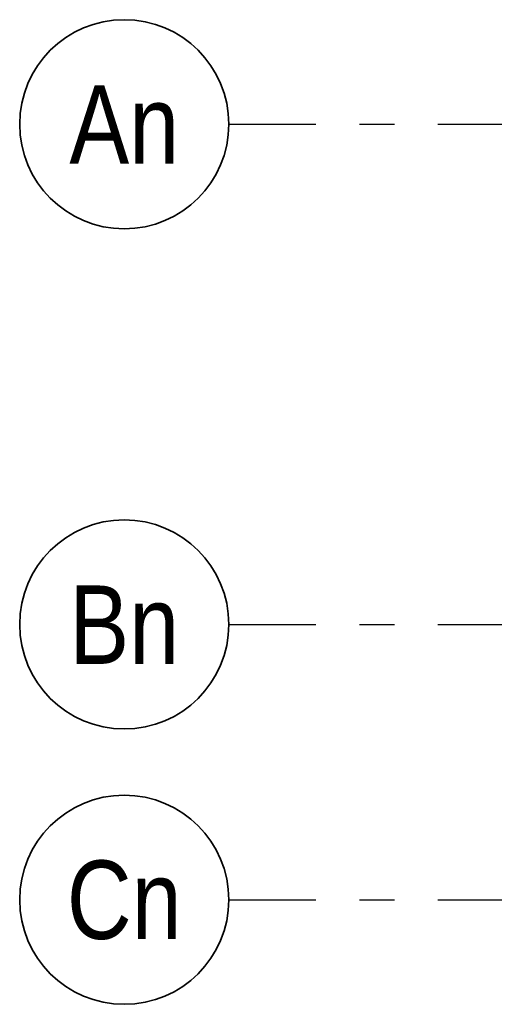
# Model space of a CAD drawing. Header units: millimetres. Extents: x -39 to 84, y 0 to 66.
# Tile 62 of 93: x 19.71 to 21.07, y 34.68 to 37.51. Entities that reach past the tile are written whole.
import ezdxf
from ezdxf.enums import TextEntityAlignment as Align

# ---------------------------------------------------------------- set-up
doc = ezdxf.new("R2010")
doc.units = ezdxf.units.MM
doc.linetypes.add('DASHDOT', pattern=[1, 0.5, -0.25, 0, -0.25])
doc.layers.add('Achsen', color=7, linetype='Continuous', lineweight=20)
doc.styles.add('Arial Narrow', font='ARIALN.TTF')

msp = doc.modelspace()

# ---------------------------------------------------------------- linework, layer by layer
at = {"color": 3, "linetype": 'DASHDOT', "lineweight": 25, "ltscale": 0.5}
for p, q in [((20.3082432, 37.2052773), (29.3932858, 37.2052773)), ((20.3082432, 35.7702773), (29.3932858, 35.7702773)), ((20.3082432, 34.9802773), (29.3932858, 34.9802773))]:
    msp.add_line(p, q, dxfattribs=at)
at = {"layer": 'Achsen', "color": 2, "linetype": 'Continuous', "lineweight": 35}
for centre in [(20.0082432, 37.2052691), (20.0082432, 35.7702691), (20.0082432, 34.9802691)]:
    msp.add_circle(centre, 0.3, dxfattribs=at)

# ---------------------------------------------------------------- texts
at = {"layer": 'Achsen', "color": 4, "lineweight": 50, "style": 'Arial Narrow'}
for s, p in [('An', (20.0082432, 37.2044416)), ('Bn', (20.0082432, 35.7694416)), ('Cn', (20.0082432, 34.9802691))]:
    msp.add_text(s, height=0.225, dxfattribs=at).set_placement(p, align=Align.MIDDLE_CENTER)

doc.saveas('drawing.dxf')
